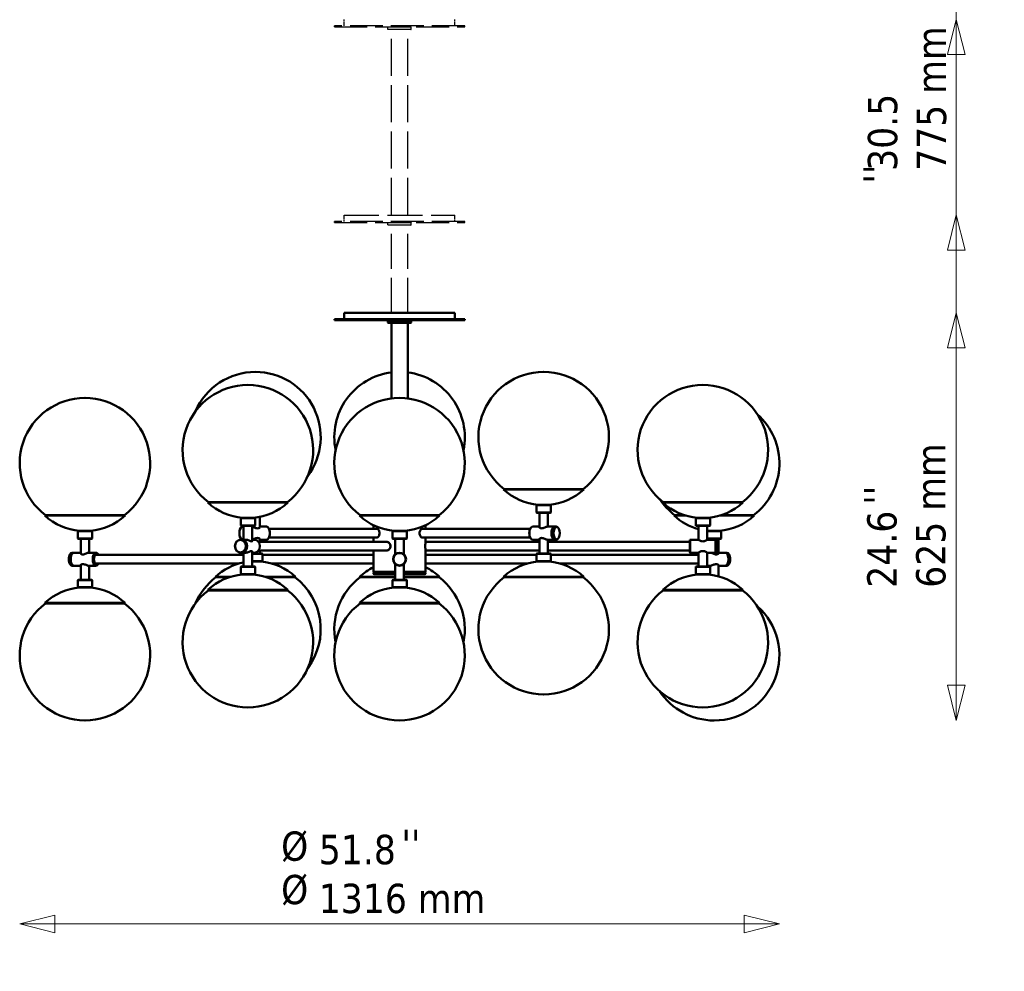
# Model space of a CAD drawing. Header units: millimetres. Extents: x 264 to 5115, y 781 to 3055.
# Tile 6 of 9: x 2142 to 3652, y 781 to 2241. Entities that reach past the tile are written whole.
import ezdxf

# ---------------------------------------------------------------- set-up
doc = ezdxf.new("R2010")
doc.units = ezdxf.units.MM
doc.header["$LTSCALE"] = 18
doc.linetypes.add('DASHED', pattern=[0.2068, 0.1655, -0.0413])
for name, color, linetype, lineweight in [('Symbol (ISO)', 7, 'Continuous', 50), ('Widoczne (ISO)', 7, 'Continuous', 50), ('Wymiar (ISO)', 7, 'Continuous', 18)]:
    doc.layers.add(name, color=color, linetype=linetype, lineweight=lineweight)
doc.styles.add('Tekst notatki (ISO)', font='tahoma.ttf')
doc.dimstyles.new('Domyślne (ISO)', dxfattribs={"dimscale": 18, "dimtxt": 2.5, "dimasz": 3, "dimexe": 3.175, "dimexo": 0, "dimgap": 0.762, "dimtad": 1, "dimdec": 1, "dimlfac": 0.03937, "dimrnd": 1e-08, "dimzin": 0, "dimdsep": 46, "dimtxsty": 'Tekst notatki (ISO)', "dimblk": 'Filled-1', "dimcen": 0.09, "dimdle": 10, "dimse1": 1, "dimse2": 1, "dimclrd": 256, "dimclre": 256, "dimclrt": 256, "dimadec": 0, "dimazin": 0, "dimtfac": 0.8, "dimtmove": 0, "dimatfit": 3, "dimfxl": 1, "dimtolj": 1, "dimlwd": 15, "dimlwe": 15, "dimarcsym": 0})

# ---------------------------------------------------------------- blocks, each defined once
blk = doc.blocks.new('Filled-1')
at = {"color": 0}
for p, q in [((0, 0), (-1, 0.25)), ((-1, 0.25), (-1, -0.25)), ((-1, 0), (0, 0)), ((-1, -0.25), (0, 0))]:
    blk.add_line(p, q, dxfattribs=at)
at = {"color": 0, "flags": 128}
blk.add_lwpolyline([(-1, -0.25), (0, 0), (-1, 0.25), (-1, -0.25)], dxfattribs=at)
at = {"color": 0}
blk.add_solid([(-1, -0.25), (0, 0), (-1, 0.25), (-1, -0.25)], dxfattribs=at)
blk = doc.blocks.new('*D8')
at = {"layer": 'Defpoints', "color": 0, "transparency": 16777216}
for p in [(2809.3, 1941.1), (3578.4, 1941.1), (3207.1, 1165.7)]:
    blk.add_point(p, dxfattribs=at)
at = {"layer": 'Wymiar (ISO)', "lineweight": 15, "transparency": 16777216}
for p, q in [((3578.4, 1941.1), (3578.4, 2240.3)), ((3578.4, 1219.7), (3578.4, 1887.1))]:
    blk.add_line(p, q, dxfattribs=at)
at = {"layer": 'Wymiar (ISO)', "lineweight": 15, "transparency": 16777216, "xscale": 54, "yscale": 54, "zscale": 54}
for p, rotation in [((3578.4, 1941.1), 90), ((3578.4, 1165.7), 270)]:
    blk.add_blockref('Filled-1', p, dxfattribs=dict(at, rotation=rotation))
at = {"layer": 'Wymiar (ISO)', "lineweight": 18, "transparency": 16777216, "insert": (3442.8, 2008.8), "char_height": 45, "attachment_point": 1, "rotation": 90, "style": 'Tekst notatki (ISO)'}
blk.add_mtext('\\A1;30.5\\P775 mm', dxfattribs=at)
blk = doc.blocks.new('*D9')
at = {"layer": 'Defpoints', "color": 0, "transparency": 16777216}
for p in [(2809.3, 2241.1), (3578.4, 2241.1), (3207.1, 1165.7)]:
    blk.add_point(p, dxfattribs=at)
at = {"layer": 'Wymiar (ISO)', "lineweight": 15, "transparency": 16777216}
for p, q in [((3578.4, 2241.1), (3578.4, 2570.2)), ((3578.4, 1219.7), (3578.4, 2187.1))]:
    blk.add_line(p, q, dxfattribs=at)
at = {"layer": 'Wymiar (ISO)', "lineweight": 15, "transparency": 16777216, "xscale": 54, "yscale": 54, "zscale": 54}
for p, rotation in [((3578.4, 2241.1), 90), ((3578.4, 1165.7), 270)]:
    blk.add_blockref('Filled-1', p, dxfattribs=dict(at, rotation=rotation))
at = {"layer": 'Wymiar (ISO)', "lineweight": 18, "transparency": 16777216, "insert": (3441.9, 2308.8), "char_height": 45, "attachment_point": 1, "rotation": 90, "style": 'Tekst notatki (ISO)'}
blk.add_mtext('\\A1;42.3\\P1075 mm', dxfattribs=at)
blk = doc.blocks.new('*D10')
at = {"layer": 'Defpoints', "color": 0, "transparency": 16777216}
for p in [(2809.3, 2691.1), (3578.4, 2691.1), (3206.9, 1165.7)]:
    blk.add_point(p, dxfattribs=at)
at = {"layer": 'Wymiar (ISO)', "lineweight": 15, "transparency": 16777216}
blk.add_line((3578.4, 1219.7), (3578.4, 2637.1), dxfattribs=at)
at = {"layer": 'Wymiar (ISO)', "lineweight": 15, "transparency": 16777216, "xscale": 54, "yscale": 54, "zscale": 54}
for p, rotation in [((3578.4, 2691.1), 90), ((3578.4, 1165.7), 270)]:
    blk.add_blockref('Filled-1', p, dxfattribs=dict(at, rotation=rotation))
at = {"layer": 'Wymiar (ISO)', "lineweight": 18, "transparency": 16777216, "insert": (3441.9, 2562.6), "char_height": 45, "attachment_point": 1, "rotation": 90, "style": 'Tekst notatki (ISO)'}
blk.add_mtext('\\A1;60.1\\P1525 mm', dxfattribs=at)
blk = doc.blocks.new('*D11')
at = {"layer": 'Defpoints', "color": 0, "transparency": 16777216}
for p in [(2141.6, 1265.7), (3307.1, 1265.7), (3307.1, 853.7)]:
    blk.add_point(p, dxfattribs=at)
at = {"layer": 'Wymiar (ISO)', "lineweight": 15, "transparency": 16777216}
blk.add_line((2195.6, 853.7), (3253.1, 853.7), dxfattribs=at)
at = {"layer": 'Wymiar (ISO)', "lineweight": 15, "transparency": 16777216, "xscale": 54, "yscale": 54, "zscale": 54, "rotation": 180}
blk.add_blockref('Filled-1', (2141.6, 853.7), dxfattribs=at)
at = {"layer": 'Wymiar (ISO)', "lineweight": 15, "transparency": 16777216, "xscale": 54, "yscale": 54, "zscale": 54}
blk.add_blockref('Filled-1', (3307.1, 853.7), dxfattribs=at)
at = {"layer": 'Wymiar (ISO)', "lineweight": 18, "transparency": 16777216, "insert": (2600.5, 990.3), "char_height": 45, "attachment_point": 1, "style": 'Tekst notatki (ISO)'}
blk.add_mtext('\\A1;51.8\\P1316 mm', dxfattribs=at)
blk = doc.blocks.new('*D16')
at = {"layer": 'Defpoints', "color": 0, "transparency": 16777216}
for p in [(2809.3, 1791.1), (3578.4, 1791.1), (2724.5, 1165.7)]:
    blk.add_point(p, dxfattribs=at)
at = {"layer": 'Wymiar (ISO)', "lineweight": 15, "transparency": 16777216}
blk.add_line((3578.4, 1219.7), (3578.4, 1737.1), dxfattribs=at)
at = {"layer": 'Wymiar (ISO)', "lineweight": 15, "transparency": 16777216, "xscale": 54, "yscale": 54, "zscale": 54}
for p, rotation in [((3578.4, 1791.1), 90), ((3578.4, 1165.7), 270)]:
    blk.add_blockref('Filled-1', p, dxfattribs=dict(at, rotation=rotation))
at = {"layer": 'Wymiar (ISO)', "lineweight": 18, "transparency": 16777216, "insert": (3441.8, 1369.3), "char_height": 45, "attachment_point": 1, "rotation": 90, "style": 'Tekst notatki (ISO)'}
blk.add_mtext('\\A1;24.6\\P625 mm', dxfattribs=at)

msp = doc.modelspace()

# ---------------------------------------------------------------- linework, layer by layer
at = {"layer": 'Widoczne (ISO)', "linetype": 'DASHED', "lineweight": 25, "ltscale": 1.057553}
for p, q in [((2639.34, 2231.06), (2639.34, 2241.06)), ((2809.34, 2231.06), (2809.34, 2241.06)), ((2639.34, 1931.06), (2639.34, 1941.06)), ((2809.34, 1931.06), (2809.34, 1941.06))]:
    msp.add_line(p, q, dxfattribs=at)
at = {"layer": 'Widoczne (ISO)', "linetype": 'DASHED', "lineweight": 25, "ltscale": 16.879393}
for p, q in [((2824.34, 2231.06), (2624.34, 2231.06)), ((2624.34, 2229.56), (2824.34, 2229.56)), ((2824.34, 1931.06), (2624.34, 1931.06)), ((2624.34, 1929.56), (2824.34, 1929.56))]:
    msp.add_line(p, q, dxfattribs=at)
at = {"layer": 'Widoczne (ISO)', "linetype": 'DASHED', "lineweight": 25, "ltscale": 0.158548}
for p, q in [((2624.34, 2229.56), (2624.34, 2231.06)), ((2824.34, 2229.56), (2824.34, 2231.06)), ((2624.34, 1929.56), (2624.34, 1931.06)), ((2824.34, 1929.56), (2824.34, 1931.06))]:
    msp.add_line(p, q, dxfattribs=at)
at = {"layer": 'Widoczne (ISO)', "linetype": 'DASHED', "lineweight": 25, "ltscale": 0.074687}
for p, q in [((2706.84, 2229.56), (2706.34, 2229.06)), ((2706.84, 2225.56), (2706.34, 2226.06)), ((2741.84, 2229.56), (2742.34, 2229.06)), ((2741.84, 2225.56), (2742.34, 2226.06)), ((2706.84, 1929.56), (2706.34, 1929.06)), ((2706.84, 1925.56), (2706.34, 1926.06)), ((2741.84, 1929.56), (2742.34, 1929.06)), ((2741.84, 1925.56), (2742.34, 1926.06))]:
    msp.add_line(p, q, dxfattribs=at)
at = {"layer": 'Widoczne (ISO)', "linetype": 'DASHED', "lineweight": 25, "ltscale": 5.980787}
for p, q in [((2742.34, 2229.06), (2706.34, 2229.06)), ((2706.34, 2226.06), (2742.34, 2226.06)), ((2742.34, 1929.06), (2706.34, 1929.06)), ((2706.34, 1926.06), (2742.34, 1926.06))]:
    msp.add_line(p, q, dxfattribs=at)
at = {"layer": 'Widoczne (ISO)', "linetype": 'DASHED', "lineweight": 25, "ltscale": 0.317196}
for p, q in [((2706.34, 2226.06), (2706.34, 2229.06)), ((2742.34, 2226.06), (2742.34, 2229.06)), ((2706.34, 1926.06), (2706.34, 1929.06)), ((2742.34, 1926.06), (2742.34, 1929.06))]:
    msp.add_line(p, q, dxfattribs=at)
at = {"layer": 'Widoczne (ISO)', "linetype": 'DASHED', "lineweight": 25, "ltscale": 5.814651}
for p, q in [((2741.84, 2225.56), (2706.84, 2225.56)), ((2741.84, 1925.56), (2706.84, 1925.56))]:
    msp.add_line(p, q, dxfattribs=at)
at = {"layer": 'Widoczne (ISO)', "linetype": 'DASHED', "lineweight": 25, "ltscale": 19.107296}
for p, q in [((2711.84, 1941.06), (2711.84, 2225.56)), ((2736.84, 1941.06), (2736.84, 2225.56))]:
    msp.add_line(p, q, dxfattribs=at)
at = {"layer": 'Widoczne (ISO)', "linetype": 'DASHED', "lineweight": 25, "ltscale": 17.934355}
msp.add_line((2639.34, 1941.06), (2809.34, 1941.06), dxfattribs=at)
at = {"layer": 'Widoczne (ISO)', "linetype": 'DASHED', "lineweight": 25, "ltscale": 18.066301}
for p, q in [((2711.84, 1791.06), (2711.84, 1925.56)), ((2736.84, 1791.06), (2736.84, 1925.56))]:
    msp.add_line(p, q, dxfattribs=at)
at = {"layer": 'Widoczne (ISO)'}
for p, q in [((2639.34, 1791.06), (2809.34, 1791.06)), ((2639.34, 1781.06), (2639.34, 1791.06)), ((2809.34, 1781.06), (2809.34, 1791.06)), ((2824.34, 1781.06), (2624.34, 1781.06)), ((2624.34, 1779.56), (2624.34, 1781.06)), ((2624.34, 1779.56), (2824.34, 1779.56)), ((2706.84, 1779.56), (2706.34, 1779.06)), ((2742.34, 1779.06), (2706.34, 1779.06)), ((2706.34, 1776.06), (2706.34, 1779.06)), ((2706.34, 1776.06), (2742.34, 1776.06)), ((2706.84, 1775.56), (2706.34, 1776.06)), ((2741.84, 1775.56), (2706.84, 1775.56)), ((2711.84, 1775.56), (2711.84, 1659.62)), ((2736.84, 1775.56), (2736.84, 1659.62)), ((2741.84, 1779.56), (2742.34, 1779.06)), ((2741.84, 1775.56), (2742.34, 1776.06)), ((2742.34, 1776.06), (2742.34, 1779.06)), ((2824.34, 1779.56), (2824.34, 1781.06)), ((2503.36, 1700.39), (2503.13, 1700.39)), ((2945.55, 1700.39), (2945.33, 1700.39)), ((2491.8, 1680.39), (2491.58, 1680.39)), ((3189.75, 1680.39), (3189.53, 1680.39)), ((2241.82, 1660.39), (2241.59, 1660.39)), ((2724.45, 1660.39), (2724.23, 1660.39)), ((2884.61, 1520.77), (2883.94, 1520.03)), ((2883.94, 1520.03), (3006.94, 1520.03)), ((2884.61, 1520.77), (3006.27, 1520.77)), ((3006.27, 1520.77), (3006.94, 1520.03)), ((2430.86, 1500.77), (2430.19, 1500.03)), ((2430.19, 1500.03), (2553.19, 1500.03)), ((2430.86, 1500.77), (2552.52, 1500.77)), ((2552.52, 1500.77), (2553.19, 1500.03)), ((2934.94, 1496.46), (2934.44, 1495.96)), ((2956.44, 1495.96), (2934.44, 1495.96)), ((2934.44, 1484.96), (2934.44, 1495.96)), ((2934.94, 1496.46), (2955.94, 1496.46)), ((2955.94, 1496.46), (2956.44, 1495.96)), ((2956.44, 1484.96), (2956.44, 1495.96)), ((3128.81, 1500.77), (3128.14, 1500.03)), ((3128.14, 1500.03), (3251.14, 1500.03)), ((3128.81, 1500.77), (3250.47, 1500.77)), ((3250.47, 1500.77), (3251.14, 1500.03)), ((2180.87, 1480.77), (2180.21, 1480.03)), ((2180.87, 1480.77), (2302.54, 1480.77)), ((2302.54, 1480.77), (2303.21, 1480.03)), ((2663.51, 1480.77), (2662.84, 1480.03)), ((2663.51, 1480.77), (2785.17, 1480.77)), ((2785.17, 1480.77), (2785.84, 1480.03)), ((2934.44, 1484.96), (2956.44, 1484.96)), ((2934.94, 1484.46), (2934.44, 1484.96)), ((2955.94, 1484.46), (2934.94, 1484.46)), ((2938.94, 1461.82), (2938.94, 1484.46)), ((2951.94, 1463.06), (2951.94, 1484.46)), ((2955.94, 1484.46), (2956.44, 1484.96)), ((3146.15, 1480.77), (3145.48, 1480.03)), ((3146.15, 1480.77), (3160.86, 1480.77)), ((3218.42, 1480.77), (3267.81, 1480.77)), ((3267.81, 1480.77), (3268.48, 1480.03)), ((2180.21, 1480.03), (2303.21, 1480.03)), ((2481.19, 1476.46), (2480.69, 1475.96)), ((2502.69, 1475.96), (2480.69, 1475.96)), ((2480.69, 1464.96), (2480.69, 1475.96)), ((2481.19, 1476.46), (2502.19, 1476.46)), ((2502.19, 1476.46), (2502.69, 1475.96)), ((2502.69, 1464.96), (2502.69, 1475.96)), ((2509.75, 1461.82), (2509.75, 1477.91)), ((2662.84, 1480.03), (2785.84, 1480.03)), ((2684.34, 1459.56), (2684.34, 1465.37)), ((2764.34, 1459.56), (2764.34, 1465.37)), ((3145.48, 1480.03), (3163.2, 1480.03)), ((3179.14, 1476.46), (3178.64, 1475.96)), ((3200.64, 1475.96), (3178.64, 1475.96)), ((3178.64, 1464.96), (3178.64, 1475.96)), ((3179.14, 1476.46), (3200.14, 1476.46)), ((3200.14, 1476.46), (3200.64, 1475.96)), ((3200.64, 1464.96), (3200.64, 1475.96)), ((3216.09, 1480.03), (3268.48, 1480.03)), ((2231.21, 1456.46), (2230.71, 1455.96)), ((2252.71, 1455.96), (2230.71, 1455.96)), ((2230.71, 1444.96), (2230.71, 1455.96)), ((2231.21, 1456.46), (2252.21, 1456.46)), ((2252.21, 1456.46), (2252.71, 1455.96)), ((2252.71, 1444.96), (2252.71, 1455.96)), ((2480.58, 1460.82), (2480.87, 1461.22)), ((2480.69, 1464.96), (2502.69, 1464.96)), ((2481.19, 1464.46), (2480.69, 1464.96)), ((2502.19, 1464.46), (2481.19, 1464.46)), ((2483.76, 1463.06), (2485.19, 1463.06)), ((2485.19, 1443.06), (2485.19, 1464.46)), ((2498.19, 1440.63), (2498.19, 1464.46)), ((2502.19, 1464.46), (2502.69, 1464.96)), ((2509.75, 1463.06), (2520.13, 1463.06)), ((2523.31, 1460.82), (2523.02, 1461.22)), ((2524.03, 1459.56), (2690.31, 1459.56)), ((2713.84, 1456.46), (2713.34, 1455.96)), ((2735.34, 1455.96), (2713.34, 1455.96)), ((2713.34, 1444.96), (2713.34, 1455.96)), ((2713.84, 1456.46), (2734.84, 1456.46)), ((2734.84, 1456.46), (2735.34, 1455.96)), ((2735.34, 1444.96), (2735.34, 1455.96)), ((2924.65, 1459.56), (2758.38, 1459.56)), ((2925.38, 1460.82), (2925.66, 1461.22)), ((2938.94, 1463.06), (2928.55, 1463.06)), ((2962.33, 1463.06), (2951.28, 1463.06)), ((2960.02, 1460.82), (2960.3, 1461.22)), ((2964.92, 1463.06), (2963.19, 1463.06)), ((2968.1, 1460.82), (2967.81, 1461.22)), ((3178.64, 1464.96), (3200.64, 1464.96)), ((3179.14, 1464.46), (3178.64, 1464.96)), ((3200.14, 1464.46), (3179.14, 1464.46)), ((3183.14, 1442.89), (3183.14, 1464.46)), ((3196.14, 1442.89), (3196.14, 1464.46)), ((3196.48, 1456.46), (3196.14, 1456.12)), ((3217.98, 1455.96), (3196.14, 1455.96)), ((3196.48, 1456.46), (3217.48, 1456.46)), ((3200.14, 1464.46), (3200.64, 1464.96)), ((3217.48, 1456.46), (3217.98, 1455.96)), ((3217.98, 1444.96), (3217.98, 1455.96)), ((2230.71, 1444.96), (2252.71, 1444.96)), ((2231.21, 1444.46), (2230.71, 1444.96)), ((2252.21, 1444.46), (2231.21, 1444.46)), ((2235.21, 1421.82), (2235.21, 1444.46)), ((2248.21, 1423.06), (2248.21, 1444.46)), ((2252.21, 1444.46), (2252.71, 1444.96)), ((2480.44, 1443.06), (2481.44, 1443.06)), ((2480.58, 1445.3), (2480.87, 1444.89)), ((2481.94, 1443.06), (2488.32, 1443.06)), ((2498.19, 1443.06), (2501.44, 1443.06)), ((2508.02, 1439.56), (2704.69, 1439.56)), ((2509.75, 1444.3), (2509.75, 1439.56)), ((2509.75, 1443.06), (2520.13, 1443.06)), ((2523.31, 1445.3), (2523.02, 1444.89)), ((2524.03, 1446.56), (2690.31, 1446.56)), ((2684.34, 1439.56), (2684.34, 1446.56)), ((2713.34, 1444.96), (2735.34, 1444.96)), ((2713.84, 1444.46), (2713.34, 1444.96)), ((2734.84, 1444.46), (2713.84, 1444.46)), ((2717.84, 1420.66), (2717.84, 1444.46)), ((2730.84, 1420.66), (2730.84, 1444.46)), ((2734.84, 1444.46), (2735.34, 1444.96)), ((2924.65, 1446.56), (2758.38, 1446.56)), ((2938.94, 1439.56), (2764.3, 1439.56)), ((2764.34, 1439.81), (2764.34, 1446.56)), ((2925.38, 1445.3), (2925.66, 1444.89)), ((2938.94, 1443.06), (2928.55, 1443.06)), ((2938.94, 1444.3), (2938.94, 1421.66)), ((2962.33, 1443.06), (2951.28, 1443.06)), ((2951.94, 1443.06), (2951.94, 1421.66)), ((3169.64, 1439.56), (2951.94, 1439.56)), ((2960.02, 1445.3), (2960.3, 1444.89)), ((2964.92, 1443.06), (2963.19, 1443.06)), ((2968.1, 1445.3), (2967.81, 1444.89)), ((3169.64, 1442.56), (3170.14, 1443.06)), ((3169.64, 1423.56), (3169.64, 1442.56)), ((3170.14, 1443.06), (3170.14, 1423.06)), ((3182.89, 1443.06), (3170.14, 1443.06)), ((3196.14, 1444.96), (3217.98, 1444.96)), ((3196.48, 1444.46), (3196.14, 1444.79)), ((3209.14, 1443.06), (3196.39, 1443.06)), ((3217.48, 1444.46), (3196.48, 1444.46)), ((3200.48, 1443.06), (3200.48, 1444.46)), ((3209.14, 1423.06), (3209.14, 1443.06)), ((3209.64, 1442.56), (3209.14, 1443.06)), ((3209.64, 1442.56), (3210.14, 1443.06)), ((3209.64, 1423.56), (3209.64, 1442.56)), ((3209.64, 1442.56), (3209.64, 1423.56)), ((3210.14, 1443.06), (3210.14, 1423.06)), ((3212.14, 1443.06), (3210.14, 1443.06)), ((3212.14, 1423.06), (3212.14, 1443.06)), ((3212.64, 1442.56), (3212.14, 1443.06)), ((3212.64, 1442.56), (3212.64, 1423.56)), ((3213.48, 1421.82), (3213.48, 1444.46)), ((3217.48, 1444.46), (3217.98, 1444.96)), ((2219.04, 1420.82), (2219.33, 1421.22)), ((2221.64, 1420.82), (2221.93, 1421.22)), ((2222.22, 1423.06), (2223.95, 1423.06)), ((2235.21, 1423.06), (2224.82, 1423.06)), ((2258.59, 1423.06), (2247.55, 1423.06)), ((2261.77, 1420.82), (2261.48, 1421.22)), ((2480.44, 1423.06), (2481.44, 1423.06)), ((2481.94, 1423.06), (2488.32, 1423.06)), ((2485.19, 1423.06), (2485.19, 1401.66)), ((2498.19, 1425.49), (2498.19, 1401.66)), ((2498.19, 1423.06), (2501.44, 1423.06)), ((2498.19, 1421.66), (2513.75, 1421.66)), ((2514.25, 1421.16), (2498.19, 1421.16)), ((2508.02, 1426.56), (2704.69, 1426.56)), ((2509.75, 1426.56), (2509.75, 1421.66)), ((2513.75, 1421.66), (2514.25, 1421.16)), ((2514.25, 1421.16), (2514.25, 1410.16)), ((2684.34, 1393.56), (2684.34, 1426.56)), ((2938.94, 1426.56), (2764.3, 1426.56)), ((2764.34, 1393.56), (2764.34, 1426.31)), ((2934.94, 1421.66), (2934.44, 1421.16)), ((2956.44, 1421.16), (2934.44, 1421.16)), ((2934.44, 1421.16), (2934.44, 1410.16)), ((2934.94, 1421.66), (2955.94, 1421.66)), ((3169.64, 1426.56), (2951.94, 1426.56)), ((2955.94, 1421.66), (2956.44, 1421.16)), ((2956.44, 1421.16), (2956.44, 1410.16)), ((3169.64, 1423.56), (3170.14, 1423.06)), ((3182.89, 1423.06), (3170.14, 1423.06)), ((3183.14, 1423.23), (3183.14, 1401.66)), ((3196.14, 1423.23), (3196.14, 1401.66)), ((3196.14, 1423.06), (3196.39, 1423.06)), ((3209.14, 1423.06), (3196.39, 1423.06)), ((3209.64, 1423.56), (3209.14, 1423.06)), ((3209.64, 1423.56), (3210.14, 1423.06)), ((3212.14, 1423.06), (3210.14, 1423.06)), ((3212.64, 1423.56), (3212.14, 1423.06)), ((3213.48, 1423.06), (3223.87, 1423.06)), ((3226.46, 1423.06), (3224.73, 1423.06)), ((3227.04, 1420.82), (3226.75, 1421.22)), ((3229.64, 1420.82), (3229.35, 1421.22)), ((2219.04, 1405.3), (2219.33, 1404.89)), ((2221.64, 1405.3), (2221.93, 1404.89)), ((2257.68, 1419.56), (2485.19, 1419.56)), ((2257.68, 1406.56), (2478.4, 1406.56)), ((2261.77, 1405.3), (2261.48, 1404.89)), ((2498.19, 1410.16), (2514.25, 1410.16)), ((2513.75, 1409.66), (2498.19, 1409.66)), ((2513.75, 1409.66), (2514.25, 1410.16)), ((2514.25, 1419.56), (2684.34, 1419.56)), ((2528.09, 1406.56), (2684.34, 1406.56)), ((2717.84, 1405.46), (2717.84, 1381.66)), ((2730.84, 1405.46), (2730.84, 1381.66)), ((2934.44, 1419.56), (2764.34, 1419.56)), ((2920.6, 1406.56), (2764.34, 1406.56)), ((2934.44, 1410.16), (2956.44, 1410.16)), ((2934.94, 1409.66), (2934.44, 1410.16)), ((2955.94, 1409.66), (2934.94, 1409.66)), ((2955.94, 1409.66), (2956.44, 1410.16)), ((3183.14, 1419.56), (2956.44, 1419.56)), ((3183.14, 1406.56), (2970.28, 1406.56)), ((3227.04, 1405.3), (3226.75, 1404.89)), ((3229.64, 1405.3), (3229.35, 1404.89)), ((2222.22, 1403.06), (2223.95, 1403.06)), ((2235.21, 1403.06), (2224.82, 1403.06)), ((2235.21, 1404.3), (2235.21, 1381.66)), ((2258.59, 1403.06), (2247.55, 1403.06)), ((2248.21, 1403.06), (2248.21, 1381.66)), ((2481.19, 1401.66), (2480.69, 1401.16)), ((2502.69, 1401.16), (2480.69, 1401.16)), ((2480.69, 1401.16), (2480.69, 1390.16)), ((2480.69, 1390.16), (2502.69, 1390.16)), ((2481.19, 1389.66), (2480.69, 1390.16)), ((2481.19, 1401.66), (2502.19, 1401.66)), ((2502.19, 1401.66), (2502.69, 1401.16)), ((2502.19, 1389.66), (2502.69, 1390.16)), ((2502.69, 1401.16), (2502.69, 1390.16)), ((2684.34, 1393.56), (2717.84, 1393.56)), ((2684.84, 1393.06), (2684.34, 1393.56)), ((2684.84, 1393.06), (2684.34, 1392.56)), ((2717.84, 1392.56), (2684.34, 1392.56)), ((2684.34, 1390.56), (2684.34, 1392.56)), ((2684.34, 1390.56), (2717.84, 1390.56)), ((2684.84, 1390.06), (2684.34, 1390.56)), ((2717.84, 1393.06), (2684.84, 1393.06)), ((2684.84, 1393.06), (2717.84, 1393.06)), ((2717.84, 1390.06), (2684.84, 1390.06)), ((2730.84, 1393.56), (2764.34, 1393.56)), ((2763.84, 1393.06), (2730.84, 1393.06)), ((2730.84, 1393.06), (2763.84, 1393.06)), ((2764.34, 1392.56), (2730.84, 1392.56)), ((2730.84, 1390.56), (2764.34, 1390.56)), ((2763.84, 1390.06), (2730.84, 1390.06)), ((2763.84, 1393.06), (2764.34, 1393.56)), ((2763.84, 1393.06), (2764.34, 1392.56)), ((2763.84, 1390.06), (2764.34, 1390.56)), ((2764.34, 1390.56), (2764.34, 1392.56)), ((3179.14, 1401.66), (3178.64, 1401.16)), ((3200.64, 1401.16), (3178.64, 1401.16)), ((3178.64, 1401.16), (3178.64, 1390.16)), ((3178.64, 1390.16), (3200.64, 1390.16)), ((3179.14, 1389.66), (3178.64, 1390.16)), ((3179.14, 1401.66), (3200.14, 1401.66)), ((3196.14, 1403.06), (3201.13, 1403.06)), ((3200.14, 1401.66), (3200.64, 1401.16)), ((3200.14, 1389.66), (3200.64, 1390.16)), ((3200.48, 1403.06), (3200.48, 1401.33)), ((3200.48, 1390), (3200.48, 1389.37)), ((3200.64, 1401.16), (3200.64, 1390.16)), ((3213.48, 1404.3), (3213.48, 1386.84)), ((3213.48, 1403.06), (3223.87, 1403.06)), ((3226.46, 1403.06), (3224.73, 1403.06)), ((2231.21, 1381.66), (2230.71, 1381.16)), ((2252.71, 1381.16), (2230.71, 1381.16)), ((2230.71, 1381.16), (2230.71, 1370.16)), ((2231.21, 1381.66), (2252.21, 1381.66)), ((2252.21, 1381.66), (2252.71, 1381.16)), ((2252.71, 1381.16), (2252.71, 1370.16)), ((2465.25, 1386.09), (2441.75, 1386.09)), ((2442.41, 1385.34), (2441.75, 1386.09)), ((2462.91, 1385.34), (2442.41, 1385.34)), ((2502.19, 1389.66), (2481.19, 1389.66)), ((2564.75, 1386.09), (2518.14, 1386.09)), ((2564.08, 1385.34), (2520.47, 1385.34)), ((2564.08, 1385.34), (2564.75, 1386.09)), ((2717.84, 1386.09), (2662.84, 1386.09)), ((2663.51, 1385.34), (2662.84, 1386.09)), ((2717.84, 1385.34), (2663.51, 1385.34)), ((2713.84, 1381.66), (2713.34, 1381.16)), ((2735.34, 1381.16), (2713.34, 1381.16)), ((2713.34, 1381.16), (2713.34, 1370.16)), ((2713.84, 1381.66), (2734.84, 1381.66)), ((2785.84, 1386.09), (2730.84, 1386.09)), ((2785.17, 1385.34), (2730.84, 1385.34)), ((2734.84, 1381.66), (2735.34, 1381.16)), ((2735.34, 1381.16), (2735.34, 1370.16)), ((2785.17, 1385.34), (2785.84, 1386.09)), ((3006.94, 1386.09), (2883.94, 1386.09)), ((2884.61, 1385.34), (2883.94, 1386.09)), ((3006.27, 1385.34), (2884.61, 1385.34)), ((3006.27, 1385.34), (3006.94, 1386.09)), ((3200.14, 1389.66), (3179.14, 1389.66)), ((2230.71, 1370.16), (2252.71, 1370.16)), ((2231.21, 1369.66), (2230.71, 1370.16)), ((2252.21, 1369.66), (2231.21, 1369.66)), ((2252.21, 1369.66), (2252.71, 1370.16)), ((2553.19, 1366.09), (2430.19, 1366.09)), ((2430.86, 1365.34), (2430.19, 1366.09)), ((2552.52, 1365.34), (2430.86, 1365.34)), ((2552.52, 1365.34), (2553.19, 1366.09)), ((2713.34, 1370.16), (2735.34, 1370.16)), ((2713.84, 1369.66), (2713.34, 1370.16)), ((2734.84, 1369.66), (2713.84, 1369.66)), ((2734.84, 1369.66), (2735.34, 1370.16)), ((3251.14, 1366.09), (3128.14, 1366.09)), ((3128.81, 1365.34), (3128.14, 1366.09)), ((3250.47, 1365.34), (3128.81, 1365.34)), ((3250.47, 1365.34), (3251.14, 1366.09)), ((2303.21, 1346.09), (2180.21, 1346.09)), ((2180.87, 1345.34), (2180.21, 1346.09)), ((2302.54, 1345.34), (2180.87, 1345.34)), ((2302.54, 1345.34), (2303.21, 1346.09)), ((2785.84, 1346.09), (2662.84, 1346.09)), ((2663.51, 1345.34), (2662.84, 1346.09)), ((2785.17, 1345.34), (2663.51, 1345.34)), ((2785.17, 1345.34), (2785.84, 1346.09)), ((2945.33, 1205.73), (2945.55, 1205.73)), ((2491.58, 1185.73), (2491.8, 1185.73)), ((3189.53, 1185.73), (3189.75, 1185.73)), ((2241.59, 1165.73), (2241.82, 1165.73)), ((2724.23, 1165.73), (2724.45, 1165.73)), ((3206.87, 1165.73), (3207.09, 1165.73))]:
    msp.add_line(p, q, dxfattribs=at)
for radius in [10, 9.5]:
    msp.add_circle((2724.34, 1413.06), radius, dxfattribs=at)
for centre, radius, start, end in [((2503.13, 1600.39), 100, 90, 156.61729), ((2503.36, 1600.39), 100, 323.35388, 90), ((2724.23, 1600.39), 100, 97.11681, 191.53696), ((2724.45, 1600.39), 100, 348.46304, 82.88319), ((2945.33, 1600.39), 100, 90, 232.76266), ((2945.55, 1600.39), 100, 307.23734, 90), ((2491.58, 1580.39), 100, 90, 232.76266), ((2491.8, 1580.39), 100, 307.23734, 90), ((3189.53, 1580.39), 100, 90, 232.76266), ((3189.75, 1580.39), 100, 307.23734, 90), ((2241.59, 1560.39), 100, 90, 232.76266), ((2241.82, 1560.39), 100, 307.23734, 90), ((2724.23, 1560.39), 100, 90, 232.76266), ((2724.45, 1560.39), 100, 307.23734, 90), ((3207.09, 1560.39), 100, 307.23734, 48.5234), ((2945.44, 1587.1), 91, 227.48182, 264.9565), ((2945.44, 1587.1), 91, 275.0435, 312.51818), ((2491.69, 1567.1), 91, 227.48182, 264.9565), ((2491.69, 1567.1), 91, 275.0435, 312.51818), ((3206.87, 1560.39), 100, 213.31395, 232.76266), ((3189.64, 1567.1), 91, 227.48182, 264.9565), ((3189.64, 1567.1), 91, 275.0435, 312.51818), ((2241.71, 1547.1), 91, 227.48182, 264.9565), ((2241.71, 1547.1), 91, 275.0435, 312.51818), ((2724.34, 1547.1), 91, 227.48182, 264.9565), ((2724.34, 1547.1), 91, 275.0435, 312.51818), ((3206.98, 1547.1), 91, 227.48182, 254.81517), ((3206.98, 1547.1), 91, 275.0435, 312.51818), ((3206.98, 1547.1), 91, 263.16119, 264.9565), ((2503.25, 1319.02), 91, 101.44297, 132.51818), ((2503.25, 1319.02), 91, 47.48182, 84.9565), ((2945.44, 1319.02), 91, 95.0435, 132.51818), ((2945.44, 1319.02), 91, 47.48182, 84.9565), ((2724.34, 1319.02), 91, 116.07584, 132.51818), ((2724.34, 1319.02), 91, 47.48182, 63.92416), ((2503.13, 1305.73), 100, 127.23734, 156.61729), ((2491.69, 1299.02), 91, 95.0435, 132.51818), ((2491.69, 1299.02), 91, 47.48182, 84.9565), ((2503.36, 1305.73), 100, 323.35388, 52.76266), ((2724.23, 1305.73), 100, 127.23734, 191.53696), ((2724.45, 1305.73), 100, 348.46304, 52.76266), ((2945.33, 1305.73), 100, 127.23734, 270), ((2945.55, 1305.73), 100, 270, 52.76266), ((3189.64, 1299.02), 91, 95.0435, 132.51818), ((3189.64, 1299.02), 91, 47.48182, 84.9565), ((2241.71, 1279.02), 91, 95.0435, 132.51818), ((2241.71, 1279.02), 91, 47.48182, 84.9565), ((2491.58, 1285.73), 100, 127.23734, 270), ((2491.8, 1285.73), 100, 270, 52.76266), ((2724.34, 1279.02), 91, 95.0435, 132.51818), ((2724.34, 1279.02), 91, 47.48182, 84.9565), ((3189.53, 1285.73), 100, 127.23734, 270), ((3189.75, 1285.73), 100, 270, 52.76266), ((2241.59, 1265.73), 100, 127.23734, 270), ((2241.82, 1265.73), 100, 270, 52.76266), ((2724.23, 1265.73), 100, 127.23734, 270), ((2724.45, 1265.73), 100, 270, 52.76266), ((3207.09, 1265.73), 100, 270, 48.5234), ((3206.87, 1265.73), 100, 213.31395, 270)]:
    msp.add_arc(centre, radius, start, end, dxfattribs=at)
for centre, major_axis, ratio, start_param, end_param in [((2483.33, 1453.06), (0, -9.5), 0.5, 2.7381312, 6.6866467), ((2483.76, 1453.06), (0, 10), 0.5, 5.9927478, 6.898665), ((2520.13, 1453.06), (0, 10), 0.5, 3.1415927, 6.2831853), ((2520.57, 1453.06), (0, 9.5), 0.5, 3.7570724, 5.6677056), ((2690.31, 1453.06), (0, 6.75), 0.5, 0.0893471, 0.2730126), ((2690.31, 1453.06), (0, 6.5), 0.5, 6.1420824, 6.2831853), ((2690.31, 1453.06), (0, -6.5), 0.5, 1.3726755, 1.7689171), ((2758.38, 1453.06), (0, 6.5), 0.5, 1.3726755, 1.7689171), ((2758.38, 1453.06), (0, 6.5), 0.5, 0, 0.1411029), ((2758.38, 1453.06), (0, 6.75), 0.5, 6.0101727, 6.1938382), ((2928.12, 1453.06), (0, -9.5), 0.5, 3.7570724, 5.6677056), ((2928.55, 1453.06), (0, -10), 0.5, 3.1415927, 6.2831853), ((2962.33, 1453.06), (0, 10), 0.5, 6.1964741, 9.5114891), ((2962.76, 1453.06), (0, -9.5), 0.5, 3.7570724, 5.6677056), ((2962.76, 1453.06), (0, 9.5), 0.5, 0.6154797, 2.5261129), ((2963.19, 1453.06), (0, -10), 0.5, 3.1415927, 6.2831853), ((2964.92, 1453.06), (0, 10), 0.5, 5.6677056, 10.0402577), ((2483.76, 1453.06), (0, -10), 0.5, 5.6677056, 6.5736228), ((2481.44, 1433.06), (0, 10), 0.8660254, 3.1415927, 6.2831853), ((2481.94, 1433.06), (0, -10), 0.8660254, 6.2543138, 9.4536495), ((2501.44, 1433.06), (0, 10), 0.8660254, 3.1415927, 6.2831853), ((2690.31, 1453.06), (0, -6.75), 0.5, 6.0101727, 6.1938382), ((2690.31, 1453.06), (0, -6.5), 0.5, 0, 0.1411029), ((2704.69, 1433.06), (0, 6.75), 0.8660254, 0.0299193, 0.2730126), ((2704.69, 1433.06), (0, 6.5), 0.8660254, 3.1415927, 6.2831853), ((2758.38, 1453.06), (0, -6.5), 0.5, 6.1420824, 6.2831853), ((2758.38, 1453.06), (0, -6.75), 0.5, 0.0893471, 0.2730126), ((2221.79, 1413.06), (0, -9.5), 0.5, 3.7570724, 5.6677056), ((2222.22, 1413.06), (0, -10), 0.5, 3.1415927, 6.2831853), ((2223.95, 1413.06), (0, 10), 0.5, 6.1964741, 9.5114891), ((2224.39, 1413.06), (0, 9.5), 0.5, 0.6154797, 2.5261129), ((2224.39, 1413.06), (0, -9.5), 0.5, 3.7570724, 5.6677056), ((2224.82, 1413.06), (0, -10), 0.5, 3.1415927, 6.2831853), ((2258.59, 1413.06), (0, 10), 0.5, 5.6677056, 10.0402577), ((2259.03, 1413.06), (0, -9.5), 0.5, 2.3243169, 7.100461), ((2259.03, 1413.06), (0, 7.25), 0.5, 5.8243111, 9.8836522), ((2258.59, 1413.06), (0, 6.75), 0.5, 6.0101727, 6.8472002), ((2704.69, 1433.06), (0, -6.75), 0.8660254, 6.0101727, 6.253266), ((3223.87, 1413.06), (0, 10), 0.5, 3.1415927, 6.2831853), ((3224.73, 1413.06), (0, -10), 0.5, 6.1964741, 9.5114891), ((3226.46, 1413.06), (0, 10), 0.5, 3.1415927, 6.2831853), ((3224.3, 1413.06), (0, -9.5), 0.5, 0.6154797, 2.5261129), ((3224.3, 1413.06), (0, 9.5), 0.5, 3.7570724, 5.6677056), ((3226.9, 1413.06), (0, 9.5), 0.5, 3.7570724, 5.6677056), ((2258.59, 1413.06), (0, -6.75), 0.5, 5.7191704, 6.5561979), ((2257.29, 1413.06), (0, 6.75), 0.5, 6.0101727, 6.089527), ((2257.29, 1413.06), (0, -6.75), 0.5, 0.1936583, 0.2730126)]:
    msp.add_ellipse(centre, major_axis=major_axis, ratio=ratio, start_param=start_param, end_param=end_param, dxfattribs=at)
for centre, major_axis, ratio in [((2965.36, 1453.06), (0, -9.5), 0.5), ((2480.44, 1433.06), (0, 10), 0.8660254), ((2480.19, 1433.06), (0, -9.5), 0.8660254)]:
    msp.add_ellipse(centre, major_axis=major_axis, ratio=ratio, dxfattribs=at)
for points, knots in [([(2509.74, 1462.92), (2509.83, 1462.86), (2509.9, 1462.79), (2510.05, 1462.48), (2509.98, 1462.16), (2509.55, 1461.53), (2509.17, 1461.17), (2508.09, 1460.61), (2507.39, 1460.44), (2506.62, 1460.44), (2505.85, 1460.44), (2504.97, 1460.61), (2503.2, 1461.17), (2502.3, 1461.53), (2500.71, 1462.16), (2499.89, 1462.48), (2498.82, 1462.82), (2498.49, 1462.91), (2498.19, 1462.97)], [3.3483131, 3.3483131, 3.3483131, 3.3483131, 3.4460844, 3.4460844, 3.7097218, 3.7097218, 3.9764922, 3.9764922, 4.2432627, 4.2432627, 4.2432627, 4.5100331, 4.5100331, 4.7768036, 4.7768036, 5.040441, 5.040441, 5.1706553, 5.1706553, 5.1706553, 5.1706553]), ([(2689.7, 1459.81), (2690.13, 1459.81), (2690.6, 1459.64), (2691.53, 1458.95), (2691.97, 1458.43), (2692.7, 1457.23), (2693.02, 1456.48), (2693.46, 1454.81), (2693.57, 1453.91), (2693.57, 1453.06), (2693.57, 1452.21), (2693.46, 1451.31), (2693.02, 1449.64), (2692.7, 1448.88), (2691.97, 1447.69), (2691.53, 1447.17), (2690.6, 1446.48), (2690.13, 1446.31), (2689.7, 1446.31)], [3.0574577, 3.0574577, 3.0574577, 3.0574577, 3.3122423, 3.3122423, 3.5670269, 3.5670269, 3.8218186, 3.8218186, 4.0766103, 4.0766103, 4.0766103, 4.331402, 4.331402, 4.5861938, 4.5861938, 4.8409783, 4.8409783, 5.0957629, 5.0957629, 5.0957629, 5.0957629]), ([(2758.98, 1446.31), (2758.56, 1446.31), (2758.08, 1446.48), (2757.16, 1447.17), (2756.71, 1447.69), (2755.99, 1448.88), (2755.66, 1449.64), (2755.22, 1451.31), (2755.11, 1452.21), (2755.11, 1453.91), (2755.22, 1454.81), (2755.66, 1456.48), (2755.99, 1457.23), (2756.71, 1458.43), (2757.16, 1458.95), (2758.08, 1459.64), (2758.56, 1459.81), (2758.98, 1459.81)], [1.0191526, 1.0191526, 1.0191526, 1.0191526, 1.2739371, 1.2739371, 1.5287217, 1.5287217, 1.7835134, 1.7835134, 2.0383052, 2.0383052, 2.2930969, 2.2930969, 2.5478886, 2.5478886, 2.8026732, 2.8026732, 3.0574577, 3.0574577, 3.0574577, 3.0574577]), ([(2951.28, 1463.06), (2950.84, 1463.06), (2950.23, 1462.93), (2948.79, 1462.48), (2947.98, 1462.16), (2946.38, 1461.53), (2945.49, 1461.17), (2943.71, 1460.61), (2942.83, 1460.44), (2941.29, 1460.44), (2940.59, 1460.61), (2939.52, 1461.17), (2939.13, 1461.53), (2938.71, 1462.16), (2938.63, 1462.48), (2938.78, 1462.79), (2938.85, 1462.86), (2938.94, 1462.92)], [1.0608157, 1.0608157, 1.0608157, 1.0608157, 1.3244531, 1.3244531, 1.5880904, 1.5880904, 1.8548609, 1.8548609, 2.1216313, 2.1216313, 2.3884018, 2.3884018, 2.6551722, 2.6551722, 2.9188096, 2.9188096, 3.0165809, 3.0165809, 3.0165809, 3.0165809]), ([(2498.19, 1441.88), (2498.2, 1441.87), (2498.21, 1441.86), (2498.43, 1441.53), (2498.5, 1441.17), (2498.28, 1440.61), (2497.98, 1440.44), (2497.54, 1440.44), (2497.09, 1440.44), (2496.48, 1440.61), (2495.05, 1441.17), (2494.24, 1441.53), (2492.65, 1442.16), (2491.75, 1442.48), (2489.96, 1442.93), (2489.08, 1443.06), (2488.32, 1443.06)], [3.7016338, 3.7016338, 3.7016338, 3.7016338, 3.7097218, 3.7097218, 3.9764922, 3.9764922, 4.2432627, 4.2432627, 4.2432627, 4.5100331, 4.5100331, 4.7768036, 4.7768036, 5.040441, 5.040441, 5.3040784, 5.3040784, 5.3040784, 5.3040784]), ([(2498.19, 1443.15), (2498.49, 1443.21), (2498.82, 1443.3), (2499.89, 1443.64), (2500.71, 1443.96), (2502.3, 1444.59), (2503.2, 1444.95), (2504.97, 1445.5), (2505.85, 1445.68), (2506.62, 1445.68), (2507.39, 1445.68), (2508.09, 1445.5), (2509.17, 1444.95), (2509.55, 1444.59), (2509.98, 1443.96), (2510.05, 1443.64), (2509.9, 1443.33), (2509.83, 1443.26), (2509.74, 1443.2)], [3.3158701, 3.3158701, 3.3158701, 3.3158701, 3.4460844, 3.4460844, 3.7097218, 3.7097218, 3.9764922, 3.9764922, 4.2432627, 4.2432627, 4.2432627, 4.5100331, 4.5100331, 4.7768036, 4.7768036, 5.040441, 5.040441, 5.1382122, 5.1382122, 5.1382122, 5.1382122]), ([(2704.34, 1439.81), (2705.08, 1439.81), (2705.88, 1439.64), (2707.37, 1438.95), (2708.06, 1438.43), (2709.17, 1437.23), (2709.66, 1436.48), (2710.31, 1434.81), (2710.47, 1433.91), (2710.47, 1433.06), (2710.47, 1432.21), (2710.31, 1431.31), (2709.66, 1429.64), (2709.17, 1428.88), (2708.06, 1427.69), (2707.37, 1427.17), (2705.88, 1426.48), (2705.08, 1426.31), (2704.34, 1426.31)], [3.0574577, 3.0574577, 3.0574577, 3.0574577, 3.3122423, 3.3122423, 3.5670269, 3.5670269, 3.8218186, 3.8218186, 4.0766103, 4.0766103, 4.0766103, 4.331402, 4.331402, 4.5861938, 4.5861938, 4.8409783, 4.8409783, 5.0957629, 5.0957629, 5.0957629, 5.0957629]), ([(2764.34, 1426.31), (2764.34, 1426.31), (2764.31, 1426.48), (2764.2, 1427.17), (2764.13, 1427.69), (2763.98, 1428.88), (2763.91, 1429.64), (2763.8, 1431.31), (2763.77, 1432.21), (2763.77, 1433.91), (2763.8, 1434.81), (2763.91, 1436.48), (2763.98, 1437.23), (2764.13, 1438.43), (2764.2, 1438.95), (2764.31, 1439.64), (2764.34, 1439.81), (2764.34, 1439.81)], [1.0191526, 1.0191526, 1.0191526, 1.0191526, 1.2739371, 1.2739371, 1.5287217, 1.5287217, 1.7835134, 1.7835134, 2.0383052, 2.0383052, 2.2930969, 2.2930969, 2.5478886, 2.5478886, 2.8026732, 2.8026732, 3.0574577, 3.0574577, 3.0574577, 3.0574577]), ([(2938.94, 1443.2), (2938.85, 1443.26), (2938.78, 1443.33), (2938.63, 1443.64), (2938.71, 1443.96), (2939.13, 1444.59), (2939.52, 1444.95), (2940.59, 1445.5), (2941.29, 1445.68), (2942.83, 1445.68), (2943.71, 1445.5), (2945.49, 1444.95), (2946.38, 1444.59), (2947.98, 1443.96), (2948.79, 1443.64), (2950.23, 1443.18), (2950.84, 1443.06), (2951.28, 1443.06)], [1.2266818, 1.2266818, 1.2266818, 1.2266818, 1.3244531, 1.3244531, 1.5880904, 1.5880904, 1.8548609, 1.8548609, 2.1216313, 2.1216313, 2.3884018, 2.3884018, 2.6551722, 2.6551722, 2.9188096, 2.9188096, 3.182447, 3.182447, 3.182447, 3.182447]), ([(3196.39, 1443.06), (3196.39, 1443.06), (3196.21, 1442.93), (3195.51, 1442.48), (3194.99, 1442.16), (3193.83, 1441.53), (3193.09, 1441.17), (3191.44, 1440.61), (3190.53, 1440.44), (3188.75, 1440.44), (3187.84, 1440.61), (3186.19, 1441.17), (3185.46, 1441.53), (3184.29, 1442.16), (3183.77, 1442.48), (3183.07, 1442.93), (3182.89, 1443.06), (3182.89, 1443.06)], [1.0608157, 1.0608157, 1.0608157, 1.0608157, 1.3244531, 1.3244531, 1.5880904, 1.5880904, 1.8548609, 1.8548609, 2.1216313, 2.1216313, 2.3884018, 2.3884018, 2.6551722, 2.6551722, 2.9188096, 2.9188096, 3.182447, 3.182447, 3.182447, 3.182447]), ([(2247.55, 1423.06), (2247.11, 1423.06), (2246.5, 1422.93), (2245.06, 1422.48), (2244.25, 1422.16), (2242.65, 1421.53), (2241.76, 1421.17), (2239.98, 1420.61), (2239.1, 1420.44), (2237.56, 1420.44), (2236.86, 1420.61), (2235.78, 1421.17), (2235.4, 1421.53), (2234.97, 1422.16), (2234.9, 1422.48), (2235.05, 1422.79), (2235.12, 1422.86), (2235.21, 1422.92)], [1.0608157, 1.0608157, 1.0608157, 1.0608157, 1.3244531, 1.3244531, 1.5880904, 1.5880904, 1.8548609, 1.8548609, 2.1216313, 2.1216313, 2.3884018, 2.3884018, 2.6551722, 2.6551722, 2.9188096, 2.9188096, 3.0165809, 3.0165809, 3.0165809, 3.0165809]), ([(2488.32, 1423.06), (2489.08, 1423.06), (2489.96, 1423.18), (2491.75, 1423.64), (2492.65, 1423.96), (2494.24, 1424.59), (2495.05, 1424.95), (2496.48, 1425.5), (2497.09, 1425.68), (2497.54, 1425.68), (2497.98, 1425.68), (2498.28, 1425.5), (2498.5, 1424.95), (2498.43, 1424.59), (2498.21, 1424.26), (2498.2, 1424.25), (2498.19, 1424.24)], [3.182447, 3.182447, 3.182447, 3.182447, 3.4460844, 3.4460844, 3.7097218, 3.7097218, 3.9764922, 3.9764922, 4.2432627, 4.2432627, 4.2432627, 4.5100331, 4.5100331, 4.7768036, 4.7768036, 4.7848916, 4.7848916, 4.7848916, 4.7848916]), ([(3182.89, 1423.06), (3182.89, 1423.06), (3183.07, 1423.18), (3183.77, 1423.64), (3184.29, 1423.96), (3185.46, 1424.59), (3186.19, 1424.95), (3187.84, 1425.5), (3188.75, 1425.68), (3190.53, 1425.68), (3191.44, 1425.5), (3193.09, 1424.95), (3193.83, 1424.59), (3194.99, 1423.96), (3195.51, 1423.64), (3196.21, 1423.18), (3196.39, 1423.06), (3196.39, 1423.06)], [1.0608157, 1.0608157, 1.0608157, 1.0608157, 1.3244531, 1.3244531, 1.5880904, 1.5880904, 1.8548609, 1.8548609, 2.1216313, 2.1216313, 2.3884018, 2.3884018, 2.6551722, 2.6551722, 2.9188096, 2.9188096, 3.182447, 3.182447, 3.182447, 3.182447]), ([(3213.48, 1422.92), (3213.57, 1422.86), (3213.63, 1422.79), (3213.79, 1422.48), (3213.71, 1422.16), (3213.28, 1421.53), (3212.9, 1421.17), (3211.82, 1420.61), (3211.12, 1420.44), (3210.35, 1420.44), (3209.58, 1420.44), (3208.7, 1420.61), (3206.93, 1421.17), (3206.03, 1421.53), (3204.44, 1422.16), (3203.62, 1422.48), (3202.19, 1422.93), (3201.57, 1423.06), (3201.13, 1423.06)], [3.3483131, 3.3483131, 3.3483131, 3.3483131, 3.4460844, 3.4460844, 3.7097218, 3.7097218, 3.9764922, 3.9764922, 4.2432627, 4.2432627, 4.2432627, 4.5100331, 4.5100331, 4.7768036, 4.7768036, 5.040441, 5.040441, 5.3040784, 5.3040784, 5.3040784, 5.3040784]), ([(2235.21, 1403.2), (2235.12, 1403.26), (2235.05, 1403.33), (2234.9, 1403.64), (2234.97, 1403.96), (2235.4, 1404.59), (2235.78, 1404.95), (2236.86, 1405.5), (2237.56, 1405.68), (2239.1, 1405.68), (2239.98, 1405.5), (2241.76, 1404.95), (2242.65, 1404.59), (2244.25, 1403.96), (2245.06, 1403.64), (2246.5, 1403.18), (2247.11, 1403.06), (2247.55, 1403.06)], [1.2266818, 1.2266818, 1.2266818, 1.2266818, 1.3244531, 1.3244531, 1.5880904, 1.5880904, 1.8548609, 1.8548609, 2.1216313, 2.1216313, 2.3884018, 2.3884018, 2.6551722, 2.6551722, 2.9188096, 2.9188096, 3.182447, 3.182447, 3.182447, 3.182447]), ([(3201.13, 1403.06), (3201.57, 1403.06), (3202.19, 1403.18), (3203.62, 1403.64), (3204.44, 1403.96), (3206.03, 1404.59), (3206.93, 1404.95), (3208.7, 1405.5), (3209.58, 1405.68), (3210.35, 1405.68), (3211.12, 1405.68), (3211.82, 1405.5), (3212.9, 1404.95), (3213.28, 1404.59), (3213.71, 1403.96), (3213.79, 1403.64), (3213.63, 1403.33), (3213.57, 1403.26), (3213.48, 1403.2)], [3.182447, 3.182447, 3.182447, 3.182447, 3.4460844, 3.4460844, 3.7097218, 3.7097218, 3.9764922, 3.9764922, 4.2432627, 4.2432627, 4.2432627, 4.5100331, 4.5100331, 4.7768036, 4.7768036, 5.040441, 5.040441, 5.1382122, 5.1382122, 5.1382122, 5.1382122])]:
    msp.add_open_spline(points, degree=3, knots=knots, dxfattribs=at)
for points in [[(2688.83, 1459.56), (2689.11, 1459.73), (2689.4, 1459.81), (2689.7, 1459.81)], [(2758.98, 1459.81), (2759.28, 1459.81), (2759.58, 1459.73), (2759.86, 1459.56)], [(2689.7, 1446.31), (2689.4, 1446.31), (2689.11, 1446.39), (2688.83, 1446.56)], [(2702.79, 1439.56), (2703.3, 1439.73), (2703.83, 1439.81), (2704.34, 1439.81)], [(2759.86, 1446.56), (2759.58, 1446.39), (2759.28, 1446.31), (2758.98, 1446.31)], [(2704.34, 1426.31), (2703.83, 1426.31), (2703.3, 1426.39), (2702.79, 1426.56)]]:
    msp.add_open_spline(points, degree=3, dxfattribs=at)

# ---------------------------------------------------------------- texts
at = {"layer": 'Symbol (ISO)', "char_height": 45, "attachment_point": 1, "rotation": 90, "style": 'Tekst notatki (ISO)'}
for insert in [(3435.97, 1989.29), (3436.7, 1496.65)]:
    msp.add_mtext("\\fTahoma|b0|i0;''", dxfattribs=dict(at, insert=insert))
at = {"layer": 'Symbol (ISO)', "insert": (2542.69, 995.42), "char_height": 44.82, "attachment_point": 1, "line_spacing_factor": 0.891566, "style": 'Tekst notatki (ISO)'}
msp.add_mtext('\\fTahoma|b0|i0;\\H44.8200;Ø\\P\\fTahoma|b0|i0;\\H44.8200;Ø', dxfattribs=at)
at = {"layer": 'Symbol (ISO)', "insert": (2727.16, 998.08), "char_height": 45, "attachment_point": 1, "style": 'Tekst notatki (ISO)'}
msp.add_mtext("\\fTahoma|b0|i0;''", dxfattribs=at)

# ---------------------------------------------------------------- dimensions: what is measured, and where the dimension line sits
at = {"layer": 'Wymiar (ISO)', "lineweight": 18}
for base, p1, p2, angle, text, override, picture, middle in [((3578.36, 2691.06), (3206.87, 1165.73), (2809.34, 2691.06), 90, '<>\\P1525 mm', {"dimgap": 0.762, "dimdec": 1, "dimlfac": 0.03937, "dimpost": '\\X', "dimse1": 1, "dimse2": 1, "dimtol": 0, "dimlim": 0, "dimtp": 0, "dimtm": 0, "dimtdec": 2, "dimtofl": 0, "dimatfit": 1, "dimtvp": -0.25}, '*D10', (3578.36, 2686.47)), ((3578.36, 2241.06), (3207.09, 1165.73), (2809.34, 2241.06), 90, '<>\\P1075 mm', {"dimgap": 0.762, "dimdec": 1, "dimlfac": 0.03937, "dimpost": '\\X', "dimse1": 1, "dimse2": 1, "dimtol": 0, "dimlim": 0, "dimtp": 0, "dimtm": 0, "dimtdec": 2, "dimtofl": 0, "dimatfit": 2, "dimtvp": -0.25}, '*D9', (3578.36, 2432.65)), ((3578.36, 1941.06), (3207.09, 1165.73), (2809.34, 1941.06), 90, '<>\\P775 mm', {"dimgap": 0.762, "dimdec": 1, "dimlfac": 0.03937, "dimpost": '\\X', "dimse1": 1, "dimse2": 1, "dimtol": 0, "dimlim": 0, "dimtp": 0, "dimtm": 0, "dimtdec": 2, "dimtofl": 0, "dimatfit": 2, "dimtvp": -0.25}, '*D8', (3578.36, 2117.68)), ((3578.36, 1791.06), (2724.45, 1165.73), (2809.34, 1791.06), 90, '<>\\P625 mm', {"dimgap": 0.762, "dimdec": 1, "dimlfac": 0.03937, "dimpost": '\\X', "dimse1": 1, "dimse2": 1, "dimtol": 0, "dimlim": 0, "dimtp": 0, "dimtm": 0, "dimtdec": 2, "dimtofl": 0, "dimatfit": 1, "dimtvp": -0.25}, '*D16', (3578.36, 1478.4)), ((3307.09, 853.7), (2141.59, 1265.73), (3307.09, 1265.73), 180, '<>\\P1316 mm', {"dimgap": 0.762, "dimdec": 1, "dimlfac": 0.044445, "dimpost": '\\X', "dimse1": 1, "dimse2": 1, "dimtol": 0, "dimlim": 0, "dimtp": 0, "dimtm": 0, "dimtdec": 2, "dimtofl": 0, "dimatfit": 1, "dimtvp": -0.25}, '*D11', (2724.34, 853.7))]:
    dim = msp.add_linear_dim(base=base, p1=p1, p2=p2, angle=angle, text=text, dimstyle='Domyślne (ISO)', override=override, dxfattribs=at)
    dim.commit()
    dim.dimension.update_dxf_attribs({"geometry": picture, "text_midpoint": middle, "dimtype": 160})

doc.saveas('drawing.dxf')
